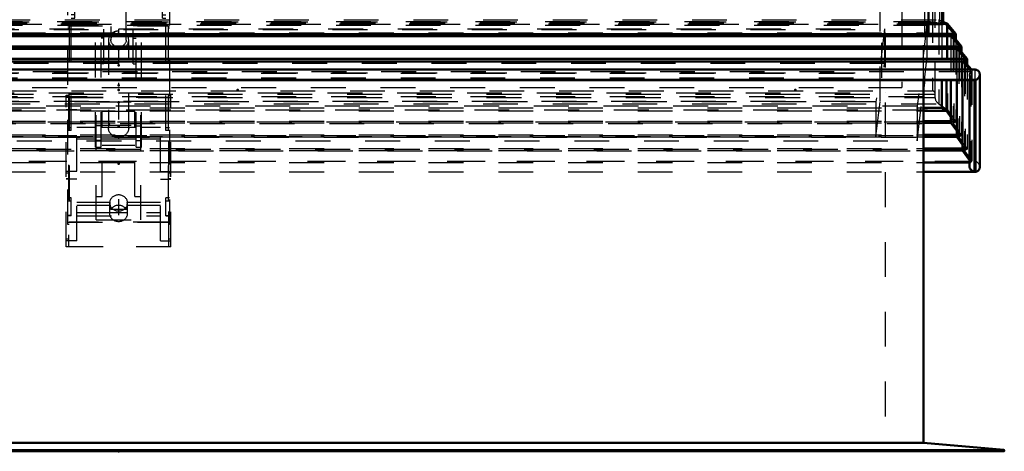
# Model space of a CAD drawing. Header units: millimetres. Extents: x 0 to 428, y 0 to 298.
# Tile 4 of 45: x 67 to 95, y 126 to 138. Entities that reach past the tile are written whole.
import ezdxf

# ---------------------------------------------------------------- set-up
doc = ezdxf.new("R2010")
doc.units = ezdxf.units.MM
doc.linetypes.add('Center', pattern=[1.5, 0.45, -0.5, 0.05, -0.5])
doc.linetypes.add('Dashed', pattern=[2, 1, -1])
for name, color, linetype, lineweight in [('am_0', 7, 'Continuous', 50), ('am_12', 3, 'Continuous', 25), ('am_3', 6, 'Dashed', 25), ('am_6', 2, 'Continuous', 35), ('am_7', 7, 'Center', 25), ('am_9', 7, 'Continuous', 50)]:
    doc.layers.add(name, color=color, linetype=linetype, lineweight=lineweight)

# ---------------------------------------------------------------- blocks, each defined once
blk = doc.blocks.new('17_FGS30012024025O3U_0_in_FDFneo120240C2325N1N4N_300Op0__1203')
at = {"layer": 'am_0'}
for p, q in [((93.21, 138.011), (93.21, 158.41)), ((93.211, 138.013), (93.211, 158.413)), ((92.789, 137.709), (92.789, 157.739)), ((93.21, 138.011), (92.789, 138.077)), ((92.789, 138.011), (93.21, 138.011)), ((46.322, 137.697), (92.777, 137.697))]:
    blk.add_line(p, q, dxfattribs=at)
for points in [[(92.689, 137.748), (92.698, 137.741), (92.707, 137.734), (92.715, 137.727), (92.723, 137.721), (92.731, 137.716), (92.739, 137.711), (92.747, 137.707), (92.753, 137.703), (92.76, 137.701), (92.766, 137.699), (92.771, 137.697), (92.776, 137.697), (92.777, 137.697)], [(92.777, 137.697), (92.781, 137.697), (92.784, 137.698), (92.786, 137.7), (92.788, 137.703), (92.789, 137.706), (92.789, 137.709)]]:
    blk.add_lwpolyline(points, dxfattribs=at)
at = {"layer": 'am_12'}
for p, q in [((92.689, 137.748), (92.689, 157.235)), ((46.409, 137.748), (92.689, 137.748))]:
    blk.add_line(p, q, dxfattribs=at)
at = {"layer": 'am_3'}
for p, q in [((93.116, 138.08), (93.116, 158.314)), ((93.175, 138.053), (93.175, 158.389)), ((45.924, 138.053), (93.175, 138.053)), ((45.982, 138.08), (93.116, 138.08)), ((92.789, 138.077), (46.309, 138.077)), ((46.309, 138.011), (92.789, 138.011)), ((93.175, 138.053), (93.116, 138.08)), ((46.309, 137.709), (92.789, 137.709))]:
    blk.add_line(p, q, dxfattribs=at)
blk.add_lwpolyline([(93.21, 138.011), (93.211, 138.012), (93.211, 138.013), (93.211, 138.014), (93.211, 138.015), (93.21, 138.016), (93.21, 138.017), (93.209, 138.019), (93.208, 138.02), (93.208, 138.022), (93.206, 138.024), (93.205, 138.025), (93.204, 138.027), (93.202, 138.029), (93.201, 138.031), (93.199, 138.033), (93.197, 138.035), (93.196, 138.037), (93.194, 138.039), (93.192, 138.041), (93.19, 138.042), (93.188, 138.044), (93.186, 138.046), (93.184, 138.047), (93.182, 138.048), (93.181, 138.05), (93.179, 138.051), (93.177, 138.052), (93.176, 138.053), (93.175, 138.053)], dxfattribs=at)
at = {"layer": 'am_6'}
for tag, p, flags in [('NB', (98.394, 159.232), 8), ('NN', (98.394, 158.732), 8), ('NT', (98.394, 158.232), 8), ('NBSYN', (98.394, 157.732), 8), ('LINA', (98.394, 157.232), 8), ('CATALOG', (98.394, 156.732), 8), ('IDNR', (98.394, 156.232), 8), ('PN', (98.394, 155.732), 8), ('LODLEVEL', (98.394, 155.232), 8), ('L', (98.394, 154.732), 8), ('W', (98.394, 154.232), 8), ('DP', (98.394, 153.732), 8), ('OP', (98.394, 153.232), 8), ('OC', (98.394, 152.732), 8), ('COMPANY', (98.394, 152.232), 8), ('ExcludeFromBOM', (98.394, 151.732), 8), ('PSOL_0', (98.394, 151.232), 9), ('PSOL_1', (98.394, 150.732), 9), ('PSOL_2', (98.394, 150.232), 9)]:
    blk.add_attdef(tag, p, '', height=0.5, dxfattribs=dict(at, flags=flags))
blk = doc.blocks.new('18_Flat_Glass_Skylight_3001202402_2_0_in_FDFneo120240C2325N1N4N_300Op0__1203')
at = {"layer": 'am_0'}
for p, q in [((93.336, 138.025), (93.211, 138.084)), ((93.211, 138.025), (93.336, 138.025)), ((93.58, 137.733), (93.336, 138.025)), ((45.598, 137.665), (93.5, 137.665)), ((92.789, 137.733), (93.58, 137.733)), ((93.5, 137.665), (93.58, 137.733)), ((93.743, 137.374), (93.5, 137.665)), ((93.58, 137.733), (93.58, 137.57)), ((45.355, 137.374), (93.743, 137.374)), ((93.664, 137.305), (93.743, 137.374)), ((93.743, 137.374), (93.743, 137.21)), ((45.435, 137.305), (93.664, 137.305)), ((93.907, 137.015), (93.664, 137.305)), ((45.192, 137.015), (93.907, 137.015)), ((45.271, 136.946), (93.827, 136.946)), ((93.827, 136.946), (93.907, 137.015)), ((94.025, 136.71), (93.827, 136.946)), ((93.907, 137.015), (93.907, 136.851)), ((94.128, 136.71), (44.97, 136.71)), ((94.264, 133.915), (94.264, 136.573)), ((94.145, 136.413), (44.953, 136.413)), ((44.986, 136.41), (94.112, 136.41)), ((44.996, 136.41), (94.102, 136.41)), ((93.178, 136.41), (93.178, 135.618)), ((93.306, 136.41), (93.306, 135.531)), ((93.439, 136.41), (93.439, 135.181)), ((93.602, 136.41), (93.602, 134.787)), ((93.766, 136.41), (93.766, 134.394)), ((93.966, 136.41), (93.966, 133.95)), ((94.112, 136.41), (94.102, 136.41)), ((94.112, 136.41), (94.112, 133.784)), ((94.145, 133.78), (94.145, 136.413)), ((92.65, 135.618), (93.178, 135.618)), ((92.65, 135.531), (93.306, 135.531)), ((93.306, 135.531), (93.178, 135.618)), ((93.439, 135.344), (93.306, 135.531)), ((92.65, 135.233), (93.439, 135.233)), ((92.65, 135.181), (93.439, 135.181)), ((93.602, 134.951), (93.439, 135.181)), ((92.65, 134.839), (93.602, 134.839)), ((92.65, 134.787), (93.602, 134.787)), ((93.766, 134.557), (93.602, 134.787)), ((92.65, 134.446), (93.766, 134.446)), ((92.65, 134.394), (93.766, 134.394)), ((93.966, 134.112), (93.766, 134.394)), ((92.65, 134.051), (93.966, 134.051)), ((92.65, 133.784), (94.112, 133.784)), ((92.65, 133.78), (94.145, 133.78))]:
    blk.add_line(p, q, dxfattribs=at)
for points in [[(94.123, 136.71), (94.136, 136.709), (94.149, 136.708), (94.162, 136.706), (94.174, 136.702), (94.186, 136.697), (94.197, 136.692), (94.208, 136.685), (94.218, 136.677), (94.227, 136.668), (94.235, 136.659), (94.243, 136.649), (94.249, 136.638), (94.254, 136.626), (94.258, 136.614), (94.261, 136.602), (94.263, 136.589), (94.264, 136.576), (94.264, 136.573)], [(94.264, 136.573), (94.264, 136.56), (94.262, 136.547), (94.259, 136.534), (94.255, 136.521), (94.25, 136.508), (94.244, 136.496), (94.237, 136.484), (94.229, 136.473), (94.22, 136.462), (94.21, 136.452), (94.199, 136.443), (94.188, 136.435), (94.176, 136.427), (94.164, 136.421), (94.151, 136.416), (94.145, 136.413)], [(94.112, 133.784), (94.099, 133.786), (94.086, 133.79), (94.073, 133.795), (94.06, 133.8), (94.048, 133.807), (94.037, 133.815), (94.026, 133.824), (94.016, 133.833), (94.006, 133.843), (93.998, 133.854), (93.99, 133.866), (93.984, 133.878), (93.978, 133.891), (93.973, 133.903), (93.97, 133.917), (93.968, 133.93), (93.967, 133.943), (93.966, 133.95)], [(94.145, 133.78), (94.158, 133.782), (94.17, 133.785), (94.182, 133.79), (94.194, 133.795), (94.205, 133.802), (94.215, 133.809), (94.224, 133.817), (94.233, 133.827), (94.24, 133.837), (94.247, 133.847), (94.253, 133.859), (94.257, 133.871), (94.26, 133.883), (94.263, 133.896), (94.264, 133.909), (94.264, 133.915)]]:
    blk.add_lwpolyline(points, dxfattribs=at)
at = {"layer": 'am_3'}
for p, q in [((91.409, 135.802), (91.409, 138.679)), ((91.453, 136.474), (91.453, 138.684)), ((92.905, 138.478), (92.905, 136.104)), ((92.029, 138.358), (92.029, 136.195)), ((92.989, 135.911), (92.989, 138.403)), ((45.792, 137.989), (93.306, 137.989)), ((45.887, 138.025), (93.211, 138.025)), ((45.92, 138.049), (93.178, 138.049)), ((46.009, 138.141), (93.089, 138.141)), ((93.089, 138.141), (93.089, 135.729)), ((93.211, 138.084), (93.089, 138.141)), ((93.306, 137.989), (93.178, 138.049)), ((93.178, 138.049), (93.178, 136.41)), ((93.518, 137.735), (93.306, 137.989)), ((93.306, 137.989), (93.306, 136.41)), ((93.336, 138.025), (93.336, 135.561)), ((45.58, 137.735), (93.518, 137.735)), ((45.66, 137.666), (93.439, 137.666)), ((46.309, 137.733), (92.789, 137.733)), ((47.689, 137.864), (91.409, 137.864)), ((93.439, 137.666), (93.518, 137.735)), ((93.682, 137.376), (93.439, 137.666)), ((93.439, 137.666), (93.439, 136.41)), ((93.5, 137.665), (93.5, 135.166)), ((93.518, 137.735), (93.518, 135.233)), ((45.417, 137.376), (93.682, 137.376)), ((93.58, 137.57), (93.58, 135.218)), ((93.602, 137.307), (93.682, 137.376)), ((93.682, 137.376), (93.682, 134.839)), ((45.496, 137.307), (93.602, 137.307)), ((93.845, 137.016), (93.602, 137.307)), ((93.602, 137.307), (93.602, 136.41)), ((93.664, 137.305), (93.664, 134.773)), ((93.743, 137.21), (93.743, 134.825)), ((45.253, 137.016), (93.845, 137.016)), ((45.333, 136.948), (93.766, 136.948)), ((93.766, 136.948), (93.845, 137.016)), ((94.01, 136.656), (93.766, 136.948)), ((93.766, 136.948), (93.766, 136.41)), ((93.827, 136.946), (93.827, 134.379)), ((93.845, 137.016), (93.845, 134.446)), ((93.907, 136.851), (93.907, 134.431)), ((94.123, 136.71), (44.975, 136.71)), ((45.066, 136.7), (94.033, 136.7)), ((45.089, 136.656), (94.01, 136.656)), ((47.645, 136.613), (91.453, 136.613)), ((47.689, 136.618), (91.409, 136.618)), ((93.966, 136.546), (93.966, 136.41)), ((94.01, 136.656), (94.01, 134.051)), ((94.033, 136.7), (94.025, 136.71)), ((94.033, 136.7), (94.033, 134.09)), ((94.123, 136.71), (94.123, 134.081)), ((47.069, 136.414), (92.029, 136.414)), ((47.645, 136.474), (91.453, 136.474)), ((46.109, 136.011), (92.989, 136.011)), ((46.193, 136.104), (92.905, 136.104)), ((47.069, 136.195), (92.029, 136.195)), ((46.009, 135.729), (93.089, 135.729)), ((46.109, 135.911), (92.989, 135.911)), ((47.689, 135.802), (91.409, 135.802)), ((93.089, 135.729), (93.336, 135.561)), ((45.763, 135.561), (93.336, 135.561)), ((46.448, 135.618), (92.65, 135.618)), ((46.448, 135.531), (92.65, 135.531)), ((93.336, 135.561), (93.58, 135.218)), ((45.519, 135.218), (93.58, 135.218)), ((45.598, 135.166), (93.5, 135.166)), ((46.448, 135.233), (92.65, 135.233)), ((46.448, 135.181), (92.65, 135.181)), ((93.518, 135.233), (93.439, 135.344)), ((93.439, 135.181), (93.518, 135.233)), ((93.439, 135.233), (93.518, 135.233)), ((93.58, 135.218), (93.5, 135.166)), ((93.5, 135.166), (93.743, 134.825)), ((45.355, 134.825), (93.743, 134.825)), ((46.448, 134.839), (92.65, 134.839)), ((93.682, 134.839), (93.602, 134.951)), ((93.602, 134.787), (93.682, 134.839)), ((93.602, 134.839), (93.682, 134.839)), ((93.743, 134.825), (93.664, 134.773)), ((45.435, 134.773), (93.664, 134.773)), ((46.448, 134.787), (92.65, 134.787)), ((93.664, 134.773), (93.907, 134.431)), ((93.845, 134.446), (93.766, 134.557)), ((45.192, 134.431), (93.907, 134.431)), ((45.271, 134.379), (93.827, 134.379)), ((46.448, 134.446), (92.65, 134.446)), ((46.448, 134.394), (92.65, 134.394)), ((93.766, 134.394), (93.845, 134.446)), ((93.766, 134.446), (93.845, 134.446)), ((93.907, 134.431), (93.827, 134.379)), ((93.827, 134.379), (94.033, 134.09)), ((44.975, 134.081), (94.123, 134.081)), ((45.066, 134.09), (94.033, 134.09)), ((46.448, 134.051), (92.65, 134.051)), ((94.01, 134.051), (93.966, 134.112)), ((93.966, 134.051), (94.01, 134.051)), ((46.448, 133.784), (92.65, 133.784)), ((46.448, 133.78), (92.65, 133.78))]:
    blk.add_line(p, q, dxfattribs=at)
for points in [[(93.966, 136.546), (93.967, 136.559), (93.969, 136.572), (93.972, 136.585), (93.976, 136.598), (93.981, 136.611), (93.987, 136.624), (93.994, 136.635), (94.002, 136.647), (94.01, 136.656)], [(94.102, 136.41), (94.089, 136.41), (94.076, 136.412), (94.064, 136.415), (94.052, 136.419), (94.04, 136.424), (94.029, 136.43), (94.019, 136.437), (94.009, 136.445), (94, 136.454), (93.992, 136.464), (93.985, 136.475), (93.98, 136.486), (93.975, 136.497), (93.971, 136.51), (93.968, 136.522), (93.967, 136.535), (93.966, 136.546)], [(92.989, 136.011), (92.989, 136.019), (92.988, 136.026), (92.986, 136.033), (92.984, 136.04), (92.981, 136.047), (92.978, 136.054), (92.974, 136.061), (92.97, 136.067), (92.965, 136.073), (92.959, 136.078), (92.953, 136.083), (92.947, 136.088), (92.941, 136.092), (92.934, 136.095), (92.927, 136.098), (92.92, 136.101), (92.912, 136.102), (92.905, 136.104)], [(93.089, 135.729), (93.074, 135.739), (93.061, 135.751), (93.048, 135.764), (93.036, 135.778), (93.025, 135.793), (93.016, 135.809), (93.008, 135.825), (93.001, 135.842), (92.996, 135.859), (92.992, 135.876), (92.99, 135.894), (92.989, 135.911)], [(93.966, 133.95), (93.967, 133.963), (93.969, 133.976), (93.972, 133.988), (93.976, 134.001), (93.981, 134.012), (93.987, 134.023), (93.994, 134.034), (94.002, 134.043), (94.01, 134.051)], [(94.264, 133.915), (94.264, 133.929), (94.262, 133.942), (94.259, 133.955), (94.255, 133.968), (94.25, 133.981), (94.244, 133.993), (94.237, 134.005), (94.229, 134.016), (94.22, 134.027), (94.21, 134.037), (94.199, 134.046), (94.188, 134.054), (94.176, 134.062), (94.164, 134.068), (94.151, 134.073), (94.138, 134.077), (94.125, 134.08), (94.123, 134.081)]]:
    blk.add_lwpolyline(points, dxfattribs=at)
at = {"layer": 'am_6'}
for tag, p, flags in [('NB', (99.264, 138.684), 8), ('NN', (99.264, 138.184), 8), ('NT', (99.264, 137.684), 8), ('NBSYN', (99.264, 137.184), 8), ('LINA', (99.264, 136.684), 8), ('CATALOG', (99.264, 136.184), 8), ('IDNR', (99.264, 135.684), 8), ('PN', (99.264, 135.184), 8), ('LODLEVEL', (99.264, 134.684), 8), ('L', (99.264, 134.184), 8), ('W', (99.264, 133.684), 8), ('DP', (99.264, 133.184), 8), ('COMPANY', (99.264, 132.684), 8), ('ExcludeFromBOM', (99.264, 132.184), 8), ('PSOL_0', (99.264, 131.684), 9), ('PSOL_1', (99.264, 131.184), 9)]:
    blk.add_attdef(tag, p, '', height=0.5, dxfattribs=dict(at, flags=flags))
blk = doc.blocks.new('19_FGS30012024025314U_0_in_FDFneo120240C2325N1N4N_300Op0__1203')
at = {"layer": 'am_0'}
blk.add_line((92.65, 136.179), (92.677, 136.41), dxfattribs=at)
at = {"layer": 'am_3'}
for p, q in [((46.349, 138.01), (92.749, 138.01)), ((92.749, 138.01), (92.469, 135.664)), ((92.749, 138.01), (92.749, 137.01)), ((47.564, 137.884), (91.534, 137.884)), ((91.534, 137.884), (91.284, 135.79)), ((91.534, 137.884), (91.534, 136.884)), ((92.749, 137.01), (46.349, 137.01)), ((91.534, 136.884), (47.564, 136.884)), ((91.284, 134.79), (91.534, 136.884)), ((92.677, 136.41), (92.749, 137.01)), ((92.469, 134.664), (92.65, 136.179)), ((92.469, 135.664), (46.629, 135.664)), ((91.284, 135.79), (47.814, 135.79)), ((91.284, 135.79), (91.284, 134.79)), ((92.469, 135.664), (92.469, 134.664)), ((46.629, 134.664), (92.469, 134.664)), ((47.814, 134.79), (91.284, 134.79))]:
    blk.add_line(p, q, dxfattribs=at)
at = {"layer": 'am_6'}
for tag, p, flags in [('NB', (97.749, 138.01), 8), ('NN', (97.749, 137.51), 8), ('NT', (97.749, 137.01), 8), ('NBSYN', (97.749, 136.51), 8), ('LINA', (97.749, 136.01), 8), ('CATALOG', (97.749, 135.51), 8), ('IDNR', (97.749, 135.01), 8), ('PN', (97.749, 134.51), 8), ('LODLEVEL', (97.749, 134.01), 8), ('L', (97.749, 133.51), 8), ('W', (97.749, 133.01), 8), ('DP', (97.749, 132.51), 8), ('OP', (97.749, 132.01), 8), ('BA', (97.749, 131.51), 8), ('COMPANY', (97.749, 131.01), 8), ('ExcludeFromBOM', (97.749, 130.51), 8), ('PSOL_0', (97.749, 130.01), 9), ('PSOL_1', (97.749, 129.51), 9), ('PSOL_2', (97.749, 129.01), 9)]:
    blk.add_attdef(tag, p, '', height=0.5, dxfattribs=dict(at, flags=flags))
blk = doc.blocks.new('20_FGS30012024025O310U_0_in_FDFneo120240C2325N1N4N_300Op0__1203')
at = {"layer": 'am_3'}
for p, q in [((67.699, 148.197), (67.699, 147.697)), ((68.189, 148.197), (67.699, 148.197)), ((68.189, 134.964), (68.189, 148.347)), ((68.289, 148.347), (68.189, 148.347)), ((68.289, 148.257), (68.189, 148.257)), ((68.289, 138.184), (68.289, 148.347)), ((70.809, 148.197), (68.289, 148.197)), ((70.809, 138.184), (70.809, 148.347)), ((70.909, 148.347), (70.809, 148.347)), ((70.809, 148.257), (70.909, 148.257)), ((70.909, 134.964), (70.909, 148.347)), ((71.439, 148.197), (70.909, 148.197)), ((71.439, 148.197), (71.439, 147.697)), ((67.699, 147.697), (68.189, 147.697)), ((68.289, 147.574), (68.189, 147.574)), ((68.289, 147.697), (70.809, 147.697)), ((70.809, 147.574), (70.909, 147.574)), ((70.909, 147.697), (71.439, 147.697)), ((68.774, 139.559), (68.774, 145.358)), ((68.889, 145.358), (68.774, 145.358)), ((68.889, 134.488), (68.889, 145.358)), ((70.209, 145.395), (70.324, 145.395)), ((70.209, 134.488), (70.209, 145.395)), ((70.209, 145.254), (70.324, 145.254)), ((70.324, 139.559), (70.324, 145.395)), ((68.889, 145.215), (68.774, 145.215)), ((68.774, 144.804), (68.289, 144.804)), ((68.889, 144.869), (68.774, 144.869)), ((70.209, 144.804), (68.889, 144.804)), ((70.209, 144.909), (70.324, 144.909)), ((70.809, 144.804), (70.324, 144.804)), ((68.289, 144.484), (68.774, 144.484)), ((68.889, 144.484), (70.209, 144.484)), ((70.324, 144.484), (70.809, 144.484)), ((68.289, 144.061), (68.189, 144.061)), ((70.809, 144.061), (70.909, 144.061)), ((68.289, 142.886), (68.189, 142.886)), ((70.809, 142.886), (70.909, 142.886)), ((68.289, 141.887), (68.189, 141.887)), ((70.809, 141.887), (70.909, 141.887)), ((69.049, 134.488), (69.049, 140.546)), ((69.129, 140.546), (69.049, 140.546)), ((69.129, 136.872), (69.129, 140.546)), ((69.969, 136.872), (69.969, 140.546)), ((69.969, 140.546), (70.049, 140.546)), ((70.049, 134.488), (70.049, 140.546)), ((68.889, 140.304), (68.774, 140.304)), ((69.049, 140.359), (68.889, 140.359)), ((69.049, 140.173), (68.889, 140.173)), ((70.209, 140.359), (70.049, 140.359)), ((70.049, 140.173), (70.209, 140.173)), ((70.209, 140.303), (70.324, 140.303)), ((69.336, 140.054), (69.129, 140.054)), ((69.329, 140.086), (69.329, 140.028)), ((69.329, 139.942), (69.329, 137.558)), ((69.969, 140.054), (69.762, 140.054)), ((69.769, 140.028), (69.769, 140.086)), ((69.769, 137.558), (69.769, 139.942)), ((68.889, 139.613), (68.774, 139.613)), ((69.049, 139.745), (68.889, 139.745)), ((69.129, 139.802), (69.049, 139.802)), ((69.129, 139.854), (69.372, 139.854)), ((69.731, 139.854), (69.728, 139.855)), ((69.736, 139.855), (69.731, 139.854)), ((69.732, 139.854), (69.969, 139.854)), ((69.969, 139.802), (70.049, 139.802)), ((70.049, 139.745), (70.209, 139.745)), ((70.209, 139.614), (70.324, 139.614)), ((68.774, 139.559), (68.889, 139.559)), ((70.209, 139.559), (70.324, 139.559)), ((68.189, 138.986), (68.089, 138.986)), ((68.089, 132.273), (68.089, 138.986)), ((68.189, 138.982), (68.089, 138.982)), ((68.289, 138.89), (68.189, 138.89)), ((70.809, 138.89), (70.909, 138.89)), ((70.909, 138.986), (71.009, 138.986)), ((70.909, 138.982), (71.009, 138.982)), ((71.009, 138.986), (71.009, 132.273)), ((68.289, 138.278), (68.189, 138.278)), ((68.189, 138.184), (68.289, 138.184)), ((70.809, 138.278), (70.909, 138.278)), ((70.809, 138.184), (70.909, 138.184)), ((68.089, 137.969), (71.009, 137.969)), ((70.969, 137.965), (68.129, 137.965)), ((68.129, 137.965), (68.129, 132.273)), ((70.969, 137.965), (70.969, 132.273)), ((68.129, 137.901), (68.089, 137.901)), ((71.009, 137.901), (70.969, 137.901)), ((69.129, 137.615), (69.049, 137.615)), ((69.259, 137.558), (69.259, 135.029)), ((69.839, 135.029), (69.839, 137.558)), ((69.969, 137.615), (70.049, 137.615)), ((69.129, 136.872), (69.049, 136.872)), ((69.969, 136.872), (70.049, 136.872)), ((68.049, 131.634), (68.049, 135.978)), ((68.049, 135.978), (68.109, 135.978)), ((68.109, 135.978), (68.109, 131.641)), ((70.989, 135.978), (71.049, 135.978)), ((70.989, 131.641), (70.989, 135.978)), ((71.049, 131.634), (71.049, 135.978)), ((71.049, 135.91), (68.049, 135.91)), ((68.109, 135.916), (70.989, 135.916)), ((68.909, 132.402), (68.909, 135.79)), ((68.909, 135.79), (70.189, 135.79)), ((70.189, 132.402), (70.189, 135.79)), ((68.089, 135.559), (68.049, 135.559)), ((68.089, 135.554), (68.129, 135.554)), ((68.349, 135.559), (68.129, 135.559)), ((68.349, 131.799), (68.349, 135.559)), ((69.079, 133.077), (69.079, 135.516)), ((69.079, 135.516), (70.019, 135.516)), ((70.019, 133.077), (70.019, 135.516)), ((70.749, 131.799), (70.749, 135.559)), ((70.749, 135.559), (70.969, 135.559)), ((70.969, 135.554), (71.009, 135.554)), ((71.009, 135.559), (71.049, 135.559)), ((69.049, 135.102), (68.889, 135.102)), ((68.909, 135.115), (70.189, 135.115)), ((70.049, 135.102), (70.209, 135.102)), ((68.089, 135.049), (68.189, 135.049)), ((68.189, 134.964), (68.089, 134.964)), ((68.889, 135.048), (68.349, 135.048)), ((70.049, 135.048), (69.049, 135.048)), ((70.749, 135.048), (70.209, 135.048)), ((70.909, 135.049), (71.009, 135.049)), ((71.009, 134.964), (70.909, 134.964)), ((68.349, 134.728), (68.889, 134.728)), ((69.049, 134.675), (68.889, 134.675)), ((69.049, 134.728), (70.049, 134.728)), ((69.079, 134.541), (70.019, 134.541)), ((70.049, 134.675), (70.209, 134.675)), ((70.209, 134.728), (70.749, 134.728)), ((68.889, 134.488), (69.049, 134.488)), ((70.049, 134.488), (70.209, 134.488)), ((69.079, 134.052), (70.019, 134.052)), ((68.349, 133.787), (68.049, 133.787)), ((68.049, 133.747), (68.109, 133.747)), ((70.749, 133.787), (71.049, 133.787)), ((70.989, 133.747), (71.049, 133.747)), ((68.049, 133.592), (68.109, 133.592)), ((68.089, 133.57), (68.049, 133.57)), ((68.129, 133.566), (68.089, 133.566)), ((68.349, 133.57), (68.129, 133.57)), ((70.749, 133.57), (70.969, 133.57)), ((71.009, 133.566), (70.969, 133.566)), ((70.989, 133.592), (71.049, 133.592)), ((71.009, 133.57), (71.049, 133.57)), ((68.189, 133.039), (68.089, 133.039)), ((68.089, 132.953), (68.189, 132.953)), ((68.189, 132.522), (68.189, 133.039)), ((68.349, 132.913), (69.301, 132.913)), ((68.349, 132.82), (69.292, 132.82)), ((68.909, 133.077), (69.079, 133.077)), ((69.29, 132.887), (69.29, 132.844)), ((69.292, 132.82), (69.29, 132.589)), ((69.797, 132.913), (70.749, 132.913)), ((69.807, 132.82), (70.749, 132.82)), ((69.808, 132.589), (69.807, 132.82)), ((69.808, 132.844), (69.808, 132.887)), ((70.019, 133.077), (70.189, 133.077)), ((70.909, 132.522), (70.909, 133.039)), ((71.009, 133.039), (70.909, 133.039)), ((70.909, 132.953), (71.009, 132.953)), ((68.349, 132.614), (70.749, 132.614)), ((69.29, 132.715), (69.292, 132.611)), ((69.292, 132.611), (69.807, 132.611)), ((69.775, 132.701), (69.323, 132.701)), ((69.807, 132.611), (69.808, 132.715)), ((68.189, 132.526), (68.089, 132.526)), ((68.189, 132.522), (68.089, 132.522)), ((68.089, 132.341), (71.009, 132.341)), ((68.129, 132.273), (68.089, 132.273)), ((70.969, 132.337), (68.129, 132.337)), ((68.349, 132.522), (70.749, 132.522)), ((68.909, 132.402), (70.189, 132.402)), ((70.909, 132.526), (71.009, 132.526)), ((70.909, 132.522), (71.009, 132.522)), ((71.009, 132.273), (70.969, 132.273)), ((68.049, 131.858), (68.109, 131.858)), ((68.349, 131.799), (68.049, 131.799)), ((70.749, 131.799), (71.049, 131.799)), ((70.989, 131.858), (71.049, 131.858)), ((71.049, 131.634), (68.049, 131.634)), ((68.109, 131.641), (70.989, 131.641))]:
    blk.add_line(p, q, dxfattribs=at)
for points in [[(69.336, 140.054), (69.335, 140.054), (69.331, 140.045), (69.329, 140.029)], [(69.329, 139.942), (69.33, 139.958), (69.333, 139.989), (69.337, 140.017), (69.339, 140.04), (69.338, 140.052)], [(69.329, 140.029), (69.329, 140.026), (69.332, 140), (69.339, 139.972), (69.349, 139.941), (69.362, 139.909), (69.373, 139.88), (69.375, 139.865), (69.372, 139.856), (69.37, 139.855)], [(69.37, 139.855), (69.358, 139.857), (69.346, 139.871), (69.335, 139.896), (69.33, 139.927), (69.329, 139.942)], [(69.728, 139.855), (69.724, 139.862), (69.725, 139.876), (69.73, 139.894), (69.74, 139.919), (69.753, 139.953), (69.764, 139.989), (69.769, 140.018), (69.769, 140.029)], [(69.769, 139.942), (69.769, 139.937), (69.766, 139.907), (69.759, 139.883), (69.749, 139.865), (69.736, 139.855)], [(69.762, 140.054), (69.762, 140.054), (69.759, 140.046), (69.76, 140.028), (69.764, 140.002), (69.768, 139.971), (69.769, 139.942)], [(69.769, 140.029), (69.769, 140.039), (69.766, 140.051), (69.762, 140.054)], [(69.808, 132.887), (69.807, 132.907), (69.804, 132.927), (69.799, 132.947), (69.792, 132.966), (69.784, 132.984), (69.773, 133.002), (69.761, 133.019), (69.747, 133.035), (69.732, 133.049), (69.716, 133.063), (69.698, 133.075), (69.679, 133.086), (69.659, 133.095), (69.638, 133.103), (69.616, 133.109), (69.594, 133.113), (69.572, 133.116), (69.549, 133.117), (69.527, 133.116), (69.504, 133.113), (69.482, 133.109), (69.461, 133.103), (69.44, 133.095), (69.42, 133.086), (69.401, 133.075), (69.383, 133.063), (69.366, 133.049), (69.351, 133.035), (69.337, 133.019), (69.325, 133.002), (69.315, 132.984), (69.306, 132.966), (69.299, 132.947), (69.294, 132.927), (69.291, 132.907), (69.29, 132.887)], [(69.301, 132.913), (69.296, 132.892), (69.292, 132.872), (69.29, 132.851), (69.29, 132.844)], [(69.29, 132.887), (69.291, 132.867), (69.294, 132.847), (69.299, 132.828), (69.306, 132.809), (69.315, 132.79), (69.325, 132.772), (69.337, 132.755), (69.351, 132.74), (69.366, 132.725), (69.383, 132.711), (69.401, 132.699), (69.42, 132.688), (69.44, 132.679), (69.461, 132.671), (69.482, 132.665), (69.504, 132.661), (69.527, 132.659), (69.549, 132.658)], [(69.29, 132.844), (69.291, 132.823), (69.292, 132.82)], [(69.323, 132.701), (69.313, 132.784), (69.305, 132.87), (69.301, 132.913)], [(69.549, 132.658), (69.572, 132.659), (69.594, 132.661), (69.616, 132.665), (69.638, 132.671), (69.659, 132.679), (69.679, 132.688), (69.698, 132.699), (69.716, 132.711), (69.732, 132.725), (69.747, 132.74), (69.761, 132.755), (69.773, 132.772), (69.784, 132.79), (69.792, 132.809), (69.799, 132.828), (69.804, 132.847), (69.807, 132.867), (69.808, 132.887)], [(69.797, 132.913), (69.79, 132.825), (69.78, 132.74), (69.775, 132.701)], [(69.808, 132.844), (69.807, 132.865), (69.804, 132.886), (69.799, 132.906), (69.797, 132.913)], [(69.807, 132.82), (69.808, 132.841), (69.808, 132.844)]]:
    blk.add_lwpolyline(points, dxfattribs=at)
for centre, major_axis, ratio, start_param, end_param in [((69.549, 140.086), (0.22, 0), 0.886659, 1.570796, 3.141593), ((69.549, 140.086), (0.22, 0), 0.886659, 3.141593, 7.853982), ((69.549, 137.558), (0.29, 0), 0.886659, 1.570796, 3.141593), ((69.549, 137.558), (0.29, 0), 0.886659, 3.141593, 7.853982), ((69.549, 132.589), (0.259, 0), 0.890238, 0.507266, 2.634327), ((69.549, 132.589), (0.259, 0), 0.890238, 3.043644, 3.141593), ((69.549, 132.589), (0.259, 0), 0.890238, 3.141593, 6.381134)]:
    blk.add_ellipse(centre, major_axis=major_axis, ratio=ratio, start_param=start_param, end_param=end_param, dxfattribs=at)
for centre, major_axis in [((69.549, 137.558), (0.22, 0)), ((69.549, 135.029), (0.29, 0))]:
    blk.add_ellipse(centre, major_axis=major_axis, ratio=0.886659, dxfattribs=at)
at = {"layer": 'am_7'}
for p, q in [((69.549, 140.378), (69.549, 134.726)), ((69.549, 132.992), (69.549, 132.528))]:
    blk.add_line(p, q, dxfattribs=at)
at = {"layer": 'am_6'}
for tag, p, flags in [('NB', (76.439, 148.347), 8), ('NN', (76.439, 147.847), 8), ('NT', (76.439, 147.347), 8), ('NBSYN', (76.439, 146.847), 8), ('LINA', (76.439, 146.347), 8), ('CATALOG', (76.439, 145.847), 8), ('IDNR', (76.439, 145.347), 8), ('PN', (76.439, 144.847), 8), ('LODLEVEL', (76.439, 144.347), 8), ('L', (76.439, 143.847), 8), ('W', (76.439, 143.347), 8), ('DP', (76.439, 142.847), 8), ('OP', (76.439, 142.347), 8), ('OC', (76.439, 141.847), 8), ('BA', (76.439, 141.347), 8), ('COMPANY', (76.439, 140.847), 8), ('ExcludeFromBOM', (76.439, 140.347), 8), ('PSOL_0', (76.439, 139.847), 9), ('PSOL_1', (76.439, 139.347), 9), ('PSOL_2', (76.439, 138.847), 9), ('PSOL_3', (76.439, 138.347), 9)]:
    blk.add_attdef(tag, p, '', height=0.5, dxfattribs=dict(at, flags=flags))
blk = doc.blocks.new('21_FGS30012024025301U_0_in_FDFneo120240C2325N1N4N_300Op0__1203')
at = {"layer": 'am_0'}
for p, q in [((92.65, 126.009), (92.65, 136.41)), ((94.949, 125.768), (44.149, 125.768)), ((92.65, 126.009), (46.448, 126.009)), ((94.951, 125.808), (92.65, 126.009))]:
    blk.add_line(p, q, dxfattribs=at)
blk.add_lwpolyline([(94.951, 125.808), (94.953, 125.808), (94.954, 125.807), (94.956, 125.807), (94.958, 125.806), (94.959, 125.805), (94.961, 125.804), (94.962, 125.803), (94.963, 125.802), (94.965, 125.801), (94.966, 125.799), (94.967, 125.798), (94.967, 125.796), (94.968, 125.795), (94.969, 125.793), (94.969, 125.791), (94.969, 125.79), (94.969, 125.788), (94.969, 125.786), (94.969, 125.785), (94.969, 125.783), (94.968, 125.781), (94.967, 125.78), (94.967, 125.778), (94.966, 125.777), (94.965, 125.775), (94.963, 125.774), (94.962, 125.773), (94.961, 125.772), (94.959, 125.771), (94.958, 125.77), (94.956, 125.769), (94.954, 125.769), (94.953, 125.768), (94.951, 125.768), (94.949, 125.768)], dxfattribs=at)
at = {"layer": 'am_12'}
blk.add_line((94.951, 125.808), (44.147, 125.808), dxfattribs=at)
at = {"layer": 'am_3'}
for p, q in [((46.448, 137.768), (92.65, 137.768)), ((91.549, 137.768), (91.549, 125.768)), ((92.65, 136.41), (92.65, 137.768)), ((92.65, 135.928), (46.448, 135.928)), ((47.549, 136.043), (91.549, 136.043))]:
    blk.add_line(p, q, dxfattribs=at)
at = {"layer": 'am_6'}
for tag, p, flags in [('NB', (99.969, 137.768), 8), ('NN', (99.969, 137.268), 8), ('NT', (99.969, 136.768), 8), ('NBSYN', (99.969, 136.268), 8), ('LINA', (99.969, 135.768), 8), ('CATALOG', (99.969, 135.268), 8), ('IDNR', (99.969, 134.768), 8), ('PN', (99.969, 134.268), 8), ('LODLEVEL', (99.969, 133.768), 8), ('L', (99.969, 133.268), 8), ('W', (99.969, 132.768), 8), ('DP', (99.969, 132.268), 8), ('OP', (99.969, 131.768), 8), ('BA', (99.969, 131.268), 8), ('RT', (99.969, 130.768), 8), ('COMPANY', (99.969, 130.268), 8), ('ExcludeFromBOM', (99.969, 129.768), 8), ('PSOL_0', (99.969, 129.268), 9), ('PSOL_1', (99.969, 128.768), 9), ('PSOL_2', (99.969, 128.268), 9)]:
    blk.add_attdef(tag, p, '', height=0.5, dxfattribs=dict(at, flags=flags))

msp = doc.modelspace()

# ---------------------------------------------------------------- linework, layer by layer
at = {"layer": 'am_9'}
for p in [(69.549, 137.291), (69.549, 136.833), (69.549, 136.833), (69.549, 136.833), (69.549, 136.263), (69.549, 136.122), (72.969, 136.122), (88.969, 136.122), (69.549, 135.768), (69.549, 135.097), (69.549, 134.01), (69.549, 134.01), (69.549, 125.768), (69.549, 125.768), (69.549, 125.768), (69.549, 125.768), (69.549, 125.768)]:
    msp.add_point(p, dxfattribs=at)

# ---------------------------------------------------------------- block references
for name in ['17_FGS30012024025O3U_0_in_FDFneo120240C2325N1N4N_300Op0__1203', '20_FGS30012024025O310U_0_in_FDFneo120240C2325N1N4N_300Op0__1203', '18_Flat_Glass_Skylight_3001202402_2_0_in_FDFneo120240C2325N1N4N_300Op0__1203', '19_FGS30012024025314U_0_in_FDFneo120240C2325N1N4N_300Op0__1203', '21_FGS30012024025301U_0_in_FDFneo120240C2325N1N4N_300Op0__1203']:
    msp.add_blockref(name, (0, 0))

doc.saveas('drawing.dxf')
